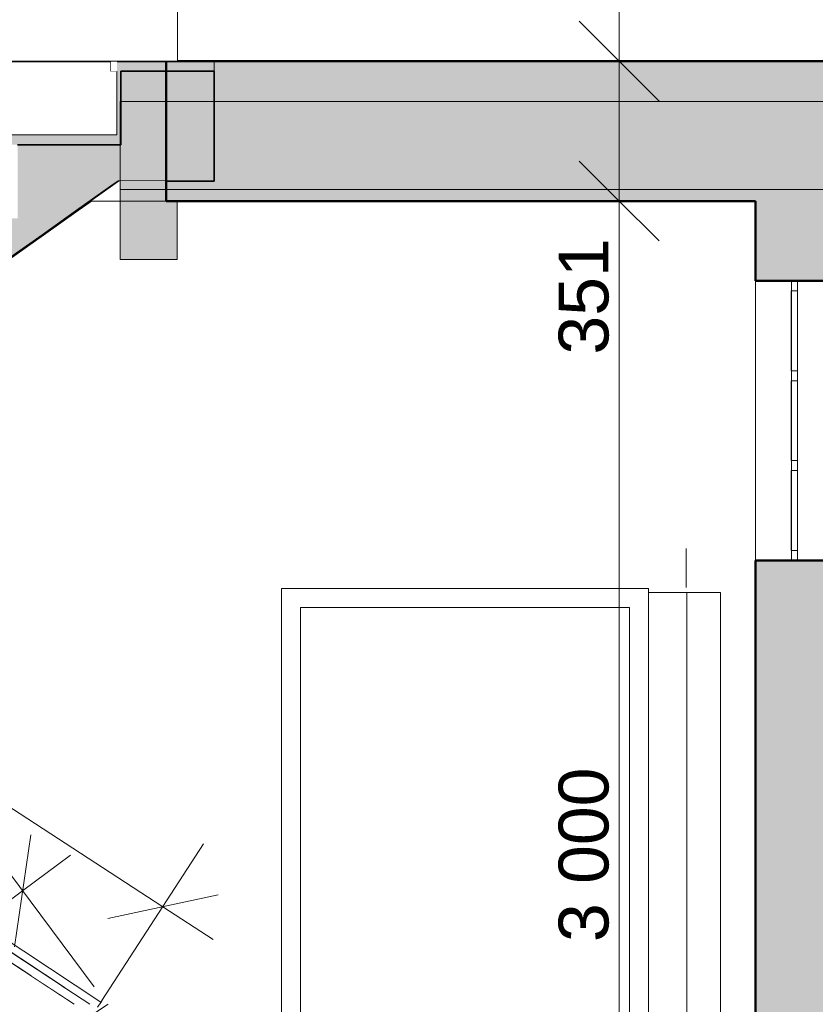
# Model space of a CAD drawing. Header units: millimetres. Extents: x -20699 to 32021, y -4298 to 11971.
# Tile 55 of 74: x -5518 to -3524, y 4468 to 6934. Entities that reach past the tile are written whole.
import ezdxf

# ---------------------------------------------------------------- set-up
doc = ezdxf.new("R2010")
doc.units = ezdxf.units.MM
doc.header["$MEASUREMENT"] = 0
doc.linetypes.add('Wipeout_Contour', pattern=[1000, 0, -1000])
for name, color, linetype in [('A-A_1_Bourané_Konstrukce - střechy a skořepiny', 7, 'Continuous'), ('A-A_1_Bourané_Kóty - SP', 7, 'Continuous'), ('A-A_1_Bourané_Výplně – Řezové', 7, 'Continuous'), ('A-A_1_Interiér - schodiště', 7, 'Continuous'), ('A-A_1_Konstrukce - nosné', 7, 'Continuous'), ('A-A_1_Konstrukce - střechy a skořepiny', 7, 'Continuous'), ('A-A_1_Konstrukce – Dělicí čáry vrstev', 7, 'Continuous'), ('A-A_1_Kóty - SP', 7, 'Continuous'), ('A-A_1_Popis', 7, 'Continuous'), ('A-A_1_Výplně - Povrchové', 7, 'Continuous'), ('A-A_1_Výplně – Řezové', 7, 'Continuous')]:
    doc.layers.add(name, color=color, linetype=linetype)
doc.styles.add('GENEROVANÝ_STYL_2', font='txt')

msp = doc.modelspace()

# ---------------------------------------------------------------- hatches: boundary and pattern name
at = {"layer": 'A-A_1_Bourané_Výplně – Řezové', "linetype": 'Continuous', "lineweight": 0, "true_color": 0xf0f0ca}
for points in [[(-5123.1, 6779.9), (-859.3, 6779.9), (-859.3, 6830.5), (-5123.1, 6830.5)], [(-5123.1, 6729.2), (-859.3, 6729.2), (-859.3, 6779.9), (-5123.1, 6779.9)]]:
    msp.add_hatch(color=254, dxfattribs=at).paths.add_polyline_path(points)

# ---------------------------------------------------------------- linework, layer by layer
at = {"layer": 'A-A_1_Bourané_Konstrukce - střechy a skořepiny', "color": 42, "linetype": 'Continuous', "lineweight": 13, "true_color": 0xe4ad2c}
for p, q in [((-3583.8, 6280), (-3583.8, 5580)), ((-3569, 6280), (-3569, 5580)), ((-3569, 6280), (-3569, 6255)), ((-3585, 6255), (-3585, 6055)), ((-3569, 6255), (-3585, 6255)), ((-3569, 6055), (-3585, 6055)), ((-3569, 6055), (-3569, 6030)), ((-3585, 6030), (-3585, 5830)), ((-3569, 6030), (-3585, 6030)), ((-3569, 5830), (-3585, 5830)), ((-3569, 5830), (-3569, 5805)), ((-3585, 5805), (-3585, 5605)), ((-3569, 5805), (-3585, 5805)), ((-3569, 5605), (-3585, 5605)), ((-3569, 5605), (-3569, 5580))]:
    msp.add_line(p, q, dxfattribs=at)
at = {"layer": 'A-A_1_Bourané_Kóty - SP', "color": 42, "linetype": 'Continuous', "lineweight": 20, "true_color": 0xe4ad2c}
for p, q in [((-4016, 6830.5), (-4016, 6980.5)), ((-3716, 6830.5), (-4203.5, 6830.5))]:
    msp.add_line(p, q, dxfattribs=at)
at = {"layer": 'A-A_1_Bourané_Kóty - SP', "color": 42, "linetype": 'Continuous', "lineweight": 13, "true_color": 0xe4ad2c}
msp.add_line((-3916, 6730.5), (-4116, 6930.5), dxfattribs=at)
at = {"layer": 'A-A_1_Interiér - schodiště', "color": 7, "linetype": 'Continuous', "lineweight": 20}
for p, q in [((-5289.6, 6830), (-5289.6, 6805)), ((-5151.5, 6830), (-5289.6, 6830)), ((-5030.6, 6830), (-5030.6, 6805))]:
    msp.add_line(p, q, dxfattribs=at)
at = {"layer": 'A-A_1_Interiér - schodiště', "color": 7, "linetype": 'Continuous', "lineweight": 35, "flags": 128}
msp.add_lwpolyline([(-5030.6, 6805), (-5030.6, 6701.3), (-5030.6, 6530)], dxfattribs=at)
at = {"layer": 'A-A_1_Konstrukce - nosné', "color": 251, "linetype": 'Continuous', "lineweight": 20, "true_color": 0x6a6a6a}
msp.add_line((-8937.9, 6830), (-5123.2, 6830), dxfattribs=at)
at = {"layer": 'A-A_1_Konstrukce - nosné', "color": 7, "linetype": 'Continuous', "lineweight": 50}
msp.add_line((-850.2, 6830), (-5030.6, 6830), dxfattribs=at)
at = {"layer": 'A-A_1_Konstrukce – Dělicí čáry vrstev', "color": 7, "linetype": 'Continuous', "lineweight": 50}
msp.add_line((-5030.6, 6830), (-5151.5, 6830), dxfattribs=at)
at = {"layer": 'A-A_1_Popis', "color": 7, "linetype": 'Continuous', "lineweight": 50}
msp.add_line((-5123.2, 6830), (-8436.4, 6830), dxfattribs=at)

# ---------------------------------------------------------------- wipeouts: each hides what was drawn before it
at = {"color": 254, "linetype": 'Wipeout_Contour', "lineweight": 0, "ltscale": 25686.05055}
msp.add_wipeout([(-5264.6, 6805), (-5264.6, 6646), (-5264.5, 6805)], dxfattribs=at).dxf.layer = 'A-A_1_Výplně - Povrchové'
at = {"color": 254, "linetype": 'Wipeout_Contour', "lineweight": 0, "ltscale": 33567.357277}
msp.add_wipeout([(-5289.6, 6517.3), (-5285.7, 6517.3), (-5267.8, 6530), (-5271.8, 6530)], dxfattribs=at).dxf.layer = 'A-A_1_Výplně - Povrchové'
at = {"color": 254, "linetype": 'Wipeout_Contour', "lineweight": 0, "ltscale": 31389.733374}
msp.add_wipeout([(-6826.6, 5422.4), (-5382, 4468.2), (-5342.8, 4468.2), (-6807.7, 5435.9)], dxfattribs=at).dxf.layer = 'A-A_1_Výplně - Povrchové'

# ---------------------------------------------------------------- next in the draw order: hatches: boundary and pattern name
at = {"layer": 'A-A_1_Výplně – Řezové', "linetype": 'Continuous', "lineweight": 0, "true_color": 0x353329}
msp.add_hatch(color=250, dxfattribs=at).paths.add_polyline_path([(-5289.6, 6805), (-5030.6, 6805), (-5030.6, 6830), (-5289.6, 6830)])

# ---------------------------------------------------------------- next in the draw order: linework, layer by layer
at = {"layer": 'A-A_1_Interiér - schodiště', "color": 7, "linetype": 'Continuous', "lineweight": 20}
for p, q in [((-5274.6, 6805), (-5289.6, 6805)), ((-5264.5, 6805), (-5264.6, 6805))]:
    msp.add_line(p, q, dxfattribs=at)
at = {"layer": 'A-A_1_Interiér - schodiště', "color": 7, "linetype": 'Continuous', "lineweight": 35}
msp.add_line((-5030.6, 6530), (-5271.8, 6530), dxfattribs=at)
at = {"layer": 'A-A_1_Konstrukce - nosné', "color": 8, "linetype": 'Continuous', "lineweight": 13}
msp.add_line((-500.7, 6729.2), (-5266.3, 6729.2), dxfattribs=at)
at = {"layer": 'A-A_1_Konstrukce – Dělicí čáry vrstev', "color": 7, "linetype": 'Continuous', "lineweight": 35}
msp.add_line((-5030.6, 6805), (-5264.5, 6805), dxfattribs=at)

# ---------------------------------------------------------------- next in the draw order: wipeouts: each hides what was drawn before it
at = {"color": 254, "linetype": 'Wipeout_Contour', "lineweight": 0, "ltscale": 25416.057569}
msp.add_wipeout([(-5264.6, 6646), (-5264.6, 6621), (-5264.5, 6646)], dxfattribs=at).dxf.layer = 'A-A_1_Výplně - Povrchové'
at = {"color": 254, "linetype": 'Wipeout_Contour', "lineweight": 0, "ltscale": 189058.999632}
msp.add_wipeout([(-5338.2, 6480), (-6790.1, 5448.3), (-5314.7, 4473.7), (-5306.4, 4468.2), (-5296.4, 4468.2), (-5296.4, 4448.2), (-5293.6, 4448.2), (-5293.6, 3963.8), (-5281.4, 3963.8), (-5281.4, 3913.8), (-5293.6, 3913.8), (-5293.6, 3647.8), (-5211.1, 3647.8), (-5211.1, 3622.8), (-5226.1, 3622.8), (-5226.1, 3480.4), (-4967.7, 3480.4), (-4967.7, 5610), (-3847.9, 5610), (-3847.9, 5512), (-3726.7, 5512), (-3726.7, 3480.4), (-3674.5, 3480.4), (-3674.5, 5580), (-3664.1, 5580), (-3664.1, 6230), (-3674.5, 6230), (-3674.5, 6480)], dxfattribs=at).dxf.layer = 'A-A_1_Výplně - Povrchové'

# ---------------------------------------------------------------- next in the draw order: hatches: boundary and pattern name
at = {"layer": 'A-A_1_Výplně – Řezové', "linetype": 'Continuous', "lineweight": 0, "true_color": 0x353329}
for points in [[(-5274.6, 6805), (-5274.6, 6646), (-5264.6, 6646), (-5264.6, 6805)], [(-5548.7, 6621), (-5264.6, 6621), (-5264.6, 6646), (-5548.7, 6646)]]:
    msp.add_hatch(color=250, dxfattribs=at).paths.add_polyline_path(points)
at = {"layer": 'A-A_1_Výplně – Řezové', "linetype": 'Continuous', "lineweight": 13}
for points in [[(-3674.5, 6480), (-3674.5, 6280), (-3484.5, 6280), (-3484.5, 6480)], [(-3674.5, 3480.4), (-3484.5, 3480.4), (-3484.5, 5580), (-3674.5, 5580)]]:
    msp.add_hatch(color=254, dxfattribs=at).paths.add_polyline_path(points)

# ---------------------------------------------------------------- next in the draw order: linework, layer by layer
at = {"layer": 'A-A_1_Bourané_Konstrukce - střechy a skořepiny', "color": 42, "linetype": 'Continuous', "lineweight": 13, "true_color": 0xe4ad2c}
msp.add_line((-3762.2, 5500), (-3762.2, 3480.4), dxfattribs=at)
at = {"layer": 'A-A_1_Bourané_Kóty - SP', "color": 42, "linetype": 'Continuous', "lineweight": 20, "true_color": 0xe4ad2c}
for p, q in [((-4016, 6480), (-4016, 6830.5)), ((-3716, 6480), (-4203.5, 6480))]:
    msp.add_line(p, q, dxfattribs=at)
at = {"layer": 'A-A_1_Bourané_Kóty - SP', "color": 42, "linetype": 'Continuous', "lineweight": 13, "true_color": 0xe4ad2c}
for p, q in [((-4116, 6580), (-3916, 6380)), ((-5033.7, 4630.9), (-5159.5, 4712.6))]:
    msp.add_line(p, q, dxfattribs=at)
at = {"layer": 'A-A_1_Interiér - schodiště', "color": 7, "linetype": 'Continuous', "lineweight": 20}
for p, q in [((-5274.6, 6805), (-5274.6, 6646)), ((-5264.6, 6805), (-5264.6, 6646)), ((-5274.6, 6646), (-5548.7, 6646)), ((-5264.6, 6646), (-5264.6, 6621))]:
    msp.add_line(p, q, dxfattribs=at)
at = {"layer": 'A-A_1_Interiér - schodiště', "color": 7, "linetype": 'Continuous', "lineweight": 35}
for p, q in [((-5264.5, 6805), (-5264.5, 6621)), ((-5264.5, 6621), (-5264.6, 6621))]:
    msp.add_line(p, q, dxfattribs=at)
at = {"layer": 'A-A_1_Konstrukce - nosné', "color": 7, "linetype": 'Continuous', "lineweight": 50}
for p, q in [((-3674.5, 6480), (-3674.5, 6280)), ((-3484.5, 6280), (-3674.5, 6280)), ((-3674.5, 5580), (-3674.5, 3480.4))]:
    msp.add_line(p, q, dxfattribs=at)
at = {"layer": 'A-A_1_Konstrukce - nosné', "color": 8, "linetype": 'Continuous', "lineweight": 13}
msp.add_line((-3674.5, 5580), (-3674.5, 6280), dxfattribs=at)
at = {"layer": 'A-A_1_Konstrukce - nosné', "color": 7, "linetype": 'Continuous', "lineweight": 50, "flags": 128}
msp.add_lwpolyline([(-3484.5, 5580), (-3534.5, 5580), (-3584.5, 5580), (-3674.5, 5580)], dxfattribs=at)
at = {"layer": 'A-A_1_Konstrukce - střechy a skořepiny', "color": 7, "linetype": 'Continuous', "lineweight": 13}
for p, q in [((-5123.4, 6480), (-5123.5, 6333.7)), ((-5266.3, 6333.8), (-5266.2, 6439.7)), ((-5123.5, 6333.7), (-5266.3, 6333.8))]:
    msp.add_line(p, q, dxfattribs=at)
at = {"layer": 'A-A_1_Konstrukce – Dělicí čáry vrstev', "color": 7, "linetype": 'Continuous', "lineweight": 35}
msp.add_line((-5264.6, 6621), (-5523.6, 6621), dxfattribs=at)

# ---------------------------------------------------------------- next in the draw order: texts
at = {"layer": 'A-A_1_Kóty - SP', "color": 42, "linetype": 'Continuous', "lineweight": 13, "true_color": 0xe4ad2c, "insert": (-4041, 6095.4), "char_height": 125, "width": 284.572, "attachment_point": 7, "rotation": 90, "style": 'GENEROVANÝ_STYL_2'}
msp.add_mtext('\\A1;{\\pql;\\fArial|b0|i0|c0|p38;351}', dxfattribs=at)

# ---------------------------------------------------------------- next in the draw order: wipeouts: each hides what was drawn before it
at = {"color": 254, "linetype": 'Wipeout_Contour', "lineweight": 0, "ltscale": 33584.960414}
msp.add_wipeout([(-5285.7, 6517.3), (-5289.6, 6517.3), (-5376, 6456), (-5372, 6456)], dxfattribs=at).dxf.layer = 'A-A_1_Výplně - Povrchové'
at = {"color": 254, "linetype": 'Wipeout_Contour', "lineweight": 0, "ltscale": 40177.670574}
msp.add_wipeout([(-3847.9, 5610), (-4967.7, 5610), (-4967.7, 3480.4), (-4700.9, 3480.4), (-4700.9, 5512), (-3847.9, 5512)], dxfattribs=at).dxf.layer = 'A-A_1_Výplně - Povrchové'
at = {"color": 254, "linetype": 'Wipeout_Contour', "lineweight": 0, "ltscale": 87180.884644}
msp.add_wipeout([(-6287.8, 5066.5), (-6287.8, 4166.5), (-6264.5, 4151.1), (-6023.3, 4151.1), (-6023.3, 4126.1), (-6038.3, 4126.1), (-6038.3, 4062.5), (-5309.9, 4457.9), (-5299.8, 4465.6), (-5296.4, 4468.2), (-5284.8, 4468.2), (-5494.3, 4542.3)], dxfattribs=at).dxf.layer = 'A-A_1_Výplně - Povrchové'

# ---------------------------------------------------------------- next in the draw order: linework, layer by layer
at = {"layer": 'A-A_1_Bourané_Konstrukce - střechy a skořepiny', "color": 42, "linetype": 'Continuous', "lineweight": 13, "true_color": 0xe4ad2c}
for p, q in [((-4862.3, 5510), (-4862.3, 5450)), ((-3942.5, 5510), (-4862.3, 5510)), ((-3942.5, 5450), (-3942.5, 5510)), ((-3942.5, 5500), (-3846.4, 5500)), ((-3846.4, 5500), (-3846.4, 3480.4)), ((-3846.4, 5500), (-3762.2, 5500)), ((-4862.3, 5450), (-4862.3, 3480.4)), ((-4814.3, 3480.4), (-4814.3, 5462)), ((-4814.3, 5462), (-3990.5, 5462)), ((-3990.5, 5462), (-3990.5, 3480.4)), ((-3942.5, 3480.4), (-3942.5, 5450))]:
    msp.add_line(p, q, dxfattribs=at)
at = {"layer": 'A-A_1_Bourané_Kóty - SP', "color": 42, "linetype": 'Continuous', "lineweight": 20, "true_color": 0xe4ad2c}
msp.add_line((-4016, 3480.4), (-4016, 6480), dxfattribs=at)
at = {"layer": 'A-A_1_Bourané_Kóty - SP', "color": 42, "linetype": 'Continuous', "lineweight": 13, "true_color": 0xe4ad2c}
msp.add_line((-5297.8, 4683.3), (-5021.1, 4742), dxfattribs=at)
at = {"layer": 'A-A_1_Interiér - schodiště', "color": 8, "linetype": 'Continuous', "lineweight": 13}
msp.add_line((-5285.7, 6517.3), (-5267.8, 6530), dxfattribs=at)
at = {"layer": 'A-A_1_Konstrukce - nosné', "color": 251, "linetype": 'Continuous', "lineweight": 20, "true_color": 0x6a6a6a}
msp.add_line((-5151.5, 6480), (-5338.2, 6480), dxfattribs=at)
at = {"layer": 'A-A_1_Konstrukce - nosné', "color": 1, "linetype": 'Continuous', "lineweight": 18}
msp.add_line((-3847.9, 5610), (-3847.9, 5512), dxfattribs=at)

# ---------------------------------------------------------------- next in the draw order: texts
at = {"layer": 'A-A_1_Kóty - SP', "color": 42, "linetype": 'Continuous', "lineweight": 13, "true_color": 0xe4ad2c, "insert": (-4041, 4624.2), "char_height": 125, "width": 427.429, "attachment_point": 7, "rotation": 90, "style": 'GENEROVANÝ_STYL_2'}
msp.add_mtext('\\A1;{\\pql;\\fArial|b0|i0|c0|p38;3\xa0000}', dxfattribs=at)

# ---------------------------------------------------------------- next in the draw order: wipeouts: each hides what was drawn before it
at = {"color": 254, "linetype": 'Wipeout_Contour', "lineweight": 0, "ltscale": 33617.333229}
msp.add_wipeout([(-5372, 6456), (-5376, 6456), (-5462.3, 6394.6), (-5458.3, 6394.6)], dxfattribs=at).dxf.layer = 'A-A_1_Výplně - Povrchové'
at = {"color": 254, "linetype": 'Wipeout_Contour', "lineweight": 0, "ltscale": 38275.514758}
msp.add_wipeout([(-6790.1, 5448.3), (-6807.6, 5435.9), (-5342.6, 4468.2), (-5318.4, 4468.2), (-5314.7, 4473.7)], dxfattribs=at).dxf.layer = 'A-A_1_Výplně - Povrchové'

# ---------------------------------------------------------------- next in the draw order: linework, layer by layer
at = {"layer": 'A-A_1_Interiér - schodiště', "color": 8, "linetype": 'Continuous', "lineweight": 13}
msp.add_line((-5372, 6456), (-5285.7, 6517.3), dxfattribs=at)

# ---------------------------------------------------------------- next in the draw order: wipeouts: each hides what was drawn before it
at = {"color": 254, "linetype": 'Wipeout_Contour', "lineweight": 0, "ltscale": 33655.00697}
msp.add_wipeout([(-5458.3, 6394.6), (-5462.3, 6394.6), (-5548.7, 6333.3), (-5544.6, 6333.3)], dxfattribs=at).dxf.layer = 'A-A_1_Výplně - Povrchové'
at = {"color": 254, "linetype": 'Wipeout_Contour', "lineweight": 0, "ltscale": 24388.160981}
msp.add_wipeout([(-6807.7, 5435.9), (-5342.8, 4468.2), (-6807.6, 5435.9)], dxfattribs=at).dxf.layer = 'A-A_1_Výplně - Povrchové'

# ---------------------------------------------------------------- next in the draw order: hatches: boundary and pattern name
at = {"layer": 'A-A_1_Výplně – Řezové', "linetype": 'Continuous', "lineweight": 13}
msp.add_hatch(color=254, dxfattribs=at).paths.add_polyline_path([(-5271.8, 6530), (-5030.6, 6530), (-5030.6, 6701.3), (-5030.6, 6805), (-5264.5, 6805), (-5264.5, 6621), (-5523.6, 6621), (-5523.6, 6437), (-5782.6, 6437), (-5782.6, 6253), (-6041.7, 6253), (-6041.7, 6069), (-6300.7, 6069), (-6300.7, 5885), (-6559.7, 5885), (-6559.7, 5701), (-6818.8, 5701), (-6818.8, 5517), (-7077.8, 5517), (-7077.8, 5333), (-7336.9, 5333), (-7336.9, 5149), (-7595.9, 5149), (-7595.9, 4890), (-7345.9, 4890), (-7345.9, 5056.7), (-7275.6, 5106.6), (-7189.3, 5168), (-7102.9, 5229.3), (-7016.6, 5290.6), (-6930.2, 5352), (-6843.9, 5413.3), (-6757.5, 5474.6), (-6671.2, 5536), (-6584.8, 5597.3), (-6498.5, 5658.6), (-6412.1, 5720), (-6325.8, 5781.3), (-6239.4, 5842.6), (-6153.1, 5904), (-6066.8, 5965.3), (-5980.4, 6026.6), (-5894.1, 6088), (-5807.7, 6149.3), (-5721.4, 6210.6), (-5635, 6272), (-5548.7, 6333.3), (-5462.3, 6394.6), (-5376, 6456), (-5289.6, 6517.3)])

# ---------------------------------------------------------------- next in the draw order: linework, layer by layer
at = {"layer": 'A-A_1_Bourané_Kóty - SP', "color": 42, "linetype": 'Continuous', "lineweight": 13, "true_color": 0xe4ad2c}
for p, q in [((-5159.5, 4712.6), (-7435.6, 6192.2)), ((-5531.1, 4612.3), (-5490.8, 4892.3)), ((-5511, 4752.3), (-5390.9, 4842.1)), ((-7900.5, 2964.9), (-5511, 4752.3))]:
    msp.add_line(p, q, dxfattribs=at)
at = {"layer": 'A-A_1_Interiér - schodiště', "color": 8, "linetype": 'Continuous', "lineweight": 13}
for p, q in [((-5458.3, 6394.6), (-5372, 6456)), ((-5544.6, 6333.3), (-5458.3, 6394.6))]:
    msp.add_line(p, q, dxfattribs=at)
at = {"layer": 'A-A_1_Interiér - schodiště', "color": 7, "linetype": 'Continuous', "lineweight": 35, "flags": 128}
msp.add_lwpolyline([(-5271.8, 6530), (-5289.6, 6517.3), (-5376, 6456), (-5462.3, 6394.6), (-5548.7, 6333.3)], dxfattribs=at)

# ---------------------------------------------------------------- next in the draw order: wipeouts: each hides what was drawn before it
at = {"color": 254, "linetype": 'Wipeout_Contour', "lineweight": 0, "ltscale": 21044.123075}
msp.add_wipeout([(-5494.3, 4542.3), (-5382, 4468.2), (-5284.8, 4468.2)], dxfattribs=at).dxf.layer = 'A-A_1_Výplně - Povrchové'

# ---------------------------------------------------------------- next in the draw order: linework, layer by layer
at = {"layer": 'A-A_1_Bourané_Konstrukce - střechy a skořepiny', "color": 52, "linetype": 'Continuous', "lineweight": 20, "true_color": 0xdcd705}
for p, q in [((-5342.6, 4468.2), (-7640, 5985.7)), ((-5342.8, 4468.2), (-6807.7, 5435.9)), ((-5382.2, 4468.2), (-6826.7, 5422.4)), ((-5382, 4468.2), (-6826.6, 5422.4))]:
    msp.add_line(p, q, dxfattribs=at)
at = {"layer": 'A-A_1_Bourané_Kóty - SP', "color": 42, "linetype": 'Continuous', "lineweight": 13, "true_color": 0xe4ad2c}
msp.add_line((-5331.3, 4512.1), (-5623.3, 4902.4), dxfattribs=at)

# ---------------------------------------------------------------- next in the draw order: wipeouts: each hides what was drawn before it
at = {"color": 254, "linetype": 'Wipeout_Contour', "lineweight": 0, "ltscale": 33381.347607}
msp.add_wipeout([(-5267.8, 6530), (-5338.2, 6480), (-5151.5, 6480), (-5151.5, 6530)], dxfattribs=at).dxf.layer = 'A-A_1_Výplně - Povrchové'
at = {"color": 254, "linetype": 'Wipeout_Contour', "lineweight": 0, "ltscale": 20829.85602}
msp.add_wipeout([(-5314.7, 4473.7), (-5318.4, 4468.2), (-5306.4, 4468.2)], dxfattribs=at).dxf.layer = 'A-A_1_Výplně - Povrchové'

# ---------------------------------------------------------------- next in the draw order: hatches: boundary and pattern name
at = {"layer": 'A-A_1_Výplně – Řezové', "linetype": 'Continuous', "lineweight": 13}
for points in [[(-348.7, 6480), (-348.7, 6579.4), (-348.7, 6809.6), (-348.7, 6830), (-5151.5, 6830), (-5151.5, 6480)], [(-5123.5, 6805), (-5266.3, 6805), (-5266.3, 6333.7), (-5123.5, 6333.7)]]:
    msp.add_hatch(color=254, dxfattribs=at).paths.add_polyline_path(points)

# ---------------------------------------------------------------- next in the draw order: linework, layer by layer
at = {"layer": 'A-A_1_Bourané_Konstrukce - střechy a skořepiny', "color": 52, "linetype": 'Continuous', "lineweight": 20, "true_color": 0xdcd705}
for p, q in [((-5314.7, 4473.7), (-6790.1, 5448.3)), ((-7806.3, 2839.8), (-5296.4, 4468.2))]:
    msp.add_line(p, q, dxfattribs=at)
at = {"layer": 'A-A_1_Bourané_Kóty - SP', "color": 42, "linetype": 'Continuous', "lineweight": 13, "true_color": 0xe4ad2c}
msp.add_line((-5057.3, 4869.8), (-5323, 4461.1), dxfattribs=at)
at = {"layer": 'A-A_1_Konstrukce - nosné', "color": 7, "linetype": 'Continuous', "lineweight": 50}
for p in [(-5151.5, 6830), (-3674.5, 6480)]:
    msp.add_line(p, (-5151.5, 6480), dxfattribs=at)
at = {"layer": 'A-A_1_Konstrukce - nosné', "color": 8, "linetype": 'Continuous', "lineweight": 13}
for p, q in [((-5266.3, 6729.2), (-5266.3, 6509.3)), ((-5266.3, 6509.3), (-500.7, 6509.3))]:
    msp.add_line(p, q, dxfattribs=at)
at = {"layer": 'A-A_1_Konstrukce - nosné', "color": 251, "linetype": 'Continuous', "lineweight": 20, "true_color": 0x6a6a6a}
msp.add_line((-5338.2, 6480), (-5151.5, 6480), dxfattribs=at)
at = {"layer": 'A-A_1_Konstrukce - střechy a skořepiny', "color": 7, "linetype": 'Continuous', "lineweight": 13}
msp.add_line((-5266.2, 6439.7), (-5266.3, 6530), dxfattribs=at)

# ---------------------------------------------------------------- next in the draw order: wipeouts: each hides what was drawn before it
at = {"color": 254, "linetype": 'Wipeout_Contour', "lineweight": 0, "ltscale": 84564.726406}
msp.add_wipeout([(-8895, 7060), (-8895, 6830), (-7591, 6830), (-5289.6, 6830), (-5289.6, 6805), (-5274.6, 6805), (-5274.6, 6830), (-5143.8, 6830), (-5143.8, 7060)], dxfattribs=at).dxf.layer = 'A-A_1_Výplně - Povrchové'

# ---------------------------------------------------------------- next in the draw order: wipeouts: each hides what was drawn before it
at = {"color": 254, "linetype": 'Wipeout_Contour', "lineweight": 0, "ltscale": 34546.331613}
msp.add_wipeout([(-5123.2, 7060), (-5143.8, 7060), (-5143.8, 6830), (-5123.2, 6830)], dxfattribs=at).dxf.layer = 'A-A_1_Výplně - Povrchové'

# ---------------------------------------------------------------- next in the draw order: linework, layer by layer
at = {"layer": 'A-A_1_Konstrukce - nosné', "color": 251, "linetype": 'Continuous', "lineweight": 20, "true_color": 0x6a6a6a}
for p, q in [((-5123.2, 6830), (-5123.2, 7060)), ((-8937.9, 6830), (-5123.2, 6830))]:
    msp.add_line(p, q, dxfattribs=at)

doc.saveas('drawing.dxf')
